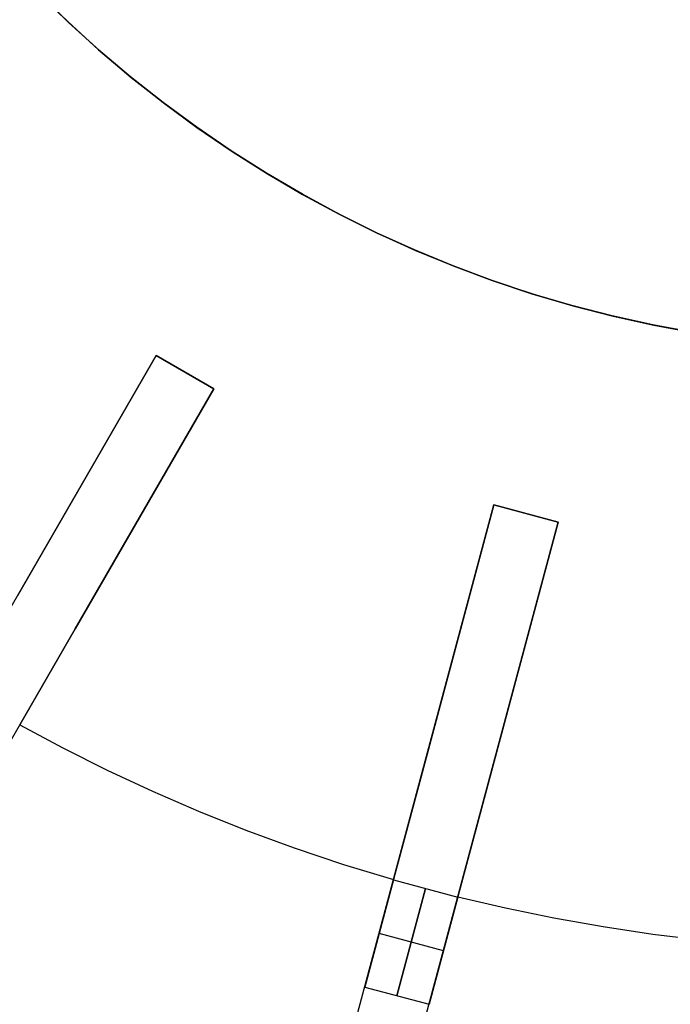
# Model space of a CAD drawing. Header units: millimetres. Extents: x 175 to 1285, y -2355 to -1245.
# Tile 4 of 20: x 573 to 690, y -2135 to -1957. Entities that reach past the tile are written whole.
import ezdxf

# ---------------------------------------------------------------- set-up
doc = ezdxf.new("R2010")
doc.units = ezdxf.units.MM

msp = doc.modelspace()

# ---------------------------------------------------------------- linework, layer by layer
at = {"extrusion": (2.30769e-05, -3.03813e-06, 1)}
msp.add_lwpolyline([(520.73, -1743.92), (518.9, -1751.22), (517.34, -1758.58), (516.03, -1765.99), (514.98, -1773.44), (514.18, -1780.93), (513.65, -1788.43), (513.38, -1795.95), (513.37, -1803.47), (513.62, -1810.99), (514.13, -1818.5), (514.91, -1825.98), (515.94, -1833.44), (517.23, -1840.85), (518.78, -1848.21), (520.58, -1855.52), (522.63, -1862.76), (524.93, -1869.92), (527.49, -1877), (530.28, -1883.98), (533.32, -1890.87), (536.59, -1897.64), (540.1, -1904.3), (543.83, -1910.83), (547.8, -1917.23), (551.98, -1923.48), (556.37, -1929.59), (560.97, -1935.54), (565.78, -1941.33), (570.79, -1946.95), (575.99, -1952.39), (581.37, -1957.64), (586.93, -1962.71), (592.67, -1967.58), (598.57, -1972.25), (604.63, -1976.71), (610.84, -1980.95), (617.2, -1984.98), (623.69, -1988.79), (630.31, -1992.36), (637.05, -1995.71), (643.9, -1998.82), (650.85, -2001.69), (657.9, -2004.32), (665.04, -2006.7), (672.26, -2008.83), (679.54, -2010.71), (686.89, -2012.33), (694.29, -2013.7), (701.73, -2014.81), (709.2, -2015.67), (716.71, -2016.26), (724.22, -2016.59), (731.75, -2016.66), (739.27, -2016.47), (746.78, -2016.02), (754.27, -2015.31), (761.73, -2014.33), (769.15, -2013.1), (776.53, -2011.62), (783.85, -2009.87), (791.1, -2007.88), (798.28, -2005.63), (805.38, -2003.14), (812.39, -2000.4), (819.3, -1997.41), (826.1, -1994.2), (832.78, -1990.74), (839.34, -1987.06), (845.77, -1983.15), (852.06, -1979.02), (858.2, -1974.67), (864.19, -1970.12), (870.02, -1965.36), (875.67, -1960.39), (881.16, -1955.24), (886.46, -1949.9), (891.57, -1944.38), (896.48, -1938.68), (901.2, -1932.82), (905.7, -1926.79), (910, -1920.62), (914.08, -1914.29), (917.94, -1907.83), (921.57, -1901.24), (924.97, -1894.53), (928.13, -1887.7), (931.06, -1880.77), (933.74, -1873.74), (936.18, -1866.62), (938.37, -1859.43), (940.31, -1852.16), (941.99, -1844.82), (943.42, -1837.44), (944.59, -1830), (945.5, -1822.53), (946.15, -1815.04), (946.55, -1807.52), (946.68, -1800)], dxfattribs=at)
at = {"extrusion": (-2.30769e-05, 3.03813e-06, 1)}
msp.add_lwpolyline([(946.66, -1800), (946.53, -1807.52), (946.13, -1815.04), (945.48, -1822.53), (944.57, -1830), (943.4, -1837.43), (941.97, -1844.82), (940.29, -1852.15), (938.35, -1859.42), (936.16, -1866.62), (933.72, -1873.74), (931.04, -1880.77), (928.11, -1887.7), (924.95, -1894.53), (921.55, -1901.24), (917.92, -1907.83), (914.06, -1914.29), (909.98, -1920.61), (905.68, -1926.79), (901.18, -1932.81), (896.46, -1938.68), (891.55, -1944.37), (886.44, -1949.9), (881.14, -1955.24), (875.66, -1960.39), (870, -1965.35), (864.17, -1970.11), (858.19, -1974.67), (852.04, -1979.02), (845.75, -1983.15), (839.32, -1987.06), (832.76, -1990.74), (826.08, -1994.19), (819.28, -1997.41), (812.37, -2000.39), (805.36, -2003.13), (798.26, -2005.63), (791.08, -2007.87), (783.83, -2009.87), (776.51, -2011.61), (769.13, -2013.1), (761.71, -2014.33), (754.25, -2015.3), (746.76, -2016.02), (739.25, -2016.47), (731.73, -2016.66), (724.2, -2016.59), (716.69, -2016.26), (709.19, -2015.66), (701.71, -2014.81), (694.27, -2013.7), (686.87, -2012.33), (679.52, -2010.71), (672.24, -2008.83), (665.02, -2006.7), (657.88, -2004.31), (650.83, -2001.69), (643.88, -1998.82), (637.03, -1995.71), (630.29, -1992.36), (623.67, -1988.78), (617.18, -1984.98), (610.82, -1980.95), (604.61, -1976.7), (598.55, -1972.24), (592.65, -1967.58), (586.91, -1962.71), (581.35, -1957.64), (575.97, -1952.38), (570.77, -1946.94), (565.76, -1941.33), (560.96, -1935.54), (556.35, -1929.59), (551.96, -1923.48), (547.78, -1917.23), (543.82, -1910.83), (540.08, -1904.3), (536.57, -1897.64), (533.3, -1890.87), (530.26, -1883.98), (527.47, -1877), (524.92, -1869.92), (522.61, -1862.76), (520.56, -1855.52), (518.76, -1848.21), (517.21, -1840.85), (515.92, -1833.44), (514.89, -1825.98), (514.12, -1818.5), (513.6, -1810.99), (513.35, -1803.47), (513.36, -1795.95), (513.63, -1788.43), (514.17, -1780.92), (514.96, -1773.44), (516.01, -1765.99), (517.32, -1758.58), (518.89, -1751.22), (520.71, -1743.92)], dxfattribs=at)
for points in [[(576.13, -1952.54), (581.52, -1957.79), (587.08, -1962.85), (592.82, -1967.71), (598.72, -1972.37), (604.79, -1976.82), (611, -1981.06), (617.35, -1985.08), (623.85, -1988.88), (630.46, -1992.45), (637.2, -1995.79), (644.05, -1998.89), (651.01, -2001.75), (658.06, -2004.37), (665.2, -2006.75), (672.41, -2008.87), (679.69, -2010.75), (687.04, -2012.36), (694.44, -2013.73)], [(447.3, -2277.64), (597.3, -2017.84)], [(597.3, -2017.84), (572.3, -2061.14)], [(572.3, -2061.14), (597.3, -2017.84)], [(597.3, -2017.84), (572.3, -2061.14)], [(572.3, -2061.14), (597.3, -2017.84)], [(607.7, -2023.84), (597.3, -2017.84)], [(597.3, -2017.84), (607.7, -2023.84)], [(597.3, -2017.84), (607.7, -2023.84)], [(597.3, -2017.84), (607.7, -2023.84)], [(607.7, -2023.84), (597.3, -2017.84)], [(607.7, -2023.84), (597.3, -2017.84)], [(457.7, -2283.64), (607.7, -2023.84)], [(582.7, -2067.14), (607.7, -2023.84)], [(607.7, -2023.84), (582.7, -2067.14)], [(582.7, -2067.14), (607.7, -2023.84)], [(607.7, -2023.84), (582.7, -2067.14)], [(580.56, -2334.54), (658.21, -2044.76)], [(658.21, -2044.76), (645.26, -2093.05)], [(645.26, -2093.05), (658.21, -2044.76)], [(658.21, -2044.76), (645.26, -2093.05)], [(645.26, -2093.05), (658.21, -2044.76)], [(669.8, -2047.86), (658.21, -2044.76)], [(658.21, -2044.76), (669.8, -2047.86)], [(658.21, -2044.76), (669.8, -2047.86)], [(658.21, -2044.76), (669.8, -2047.86)], [(669.8, -2047.86), (658.21, -2044.76)], [(592.15, -2337.64), (669.8, -2047.86)], [(656.86, -2096.16), (669.8, -2047.86)], [(669.8, -2047.86), (656.86, -2096.16)], [(656.86, -2096.16), (669.8, -2047.86)], [(669.8, -2047.86), (656.86, -2096.16)], [(572.72, -2084.41), (582.7, -2067.14)], [(582.7, -2067.14), (572.72, -2084.41)], [(572.72, -2084.41), (582.7, -2067.14)], [(582.7, -2067.14), (572.72, -2084.41)], [(572.72, -2084.41), (580.49, -2088.57), (588.46, -2092.56), (596.62, -2096.37), (604.96, -2099.99), (613.49, -2103.4), (622.2, -2106.6), (631.07, -2109.58), (640.1, -2112.32)], [(572.72, -2084.41), (580.49, -2088.57), (588.46, -2092.56), (596.62, -2096.37), (604.96, -2099.99), (613.49, -2103.4), (622.2, -2106.6), (631.07, -2109.58), (640.1, -2112.32)], [(572.72, -2084.41), (580.49, -2088.57), (588.46, -2092.56), (596.62, -2096.37), (604.96, -2099.99), (613.49, -2103.4), (622.2, -2106.6), (631.07, -2109.58), (640.1, -2112.32)], [(572.72, -2084.41), (580.49, -2088.57), (588.46, -2092.56), (596.62, -2096.37), (604.96, -2099.99), (613.49, -2103.4), (622.2, -2106.6), (631.07, -2109.58), (640.1, -2112.32)], [(572.72, -2084.41), (580.49, -2088.57), (588.46, -2092.56), (596.62, -2096.37), (604.96, -2099.99), (613.49, -2103.4), (622.2, -2106.6), (631.07, -2109.58), (640.1, -2112.32)], [(572.72, -2084.41), (580.49, -2088.57), (588.46, -2092.56), (596.62, -2096.37), (604.96, -2099.99), (613.49, -2103.4), (622.2, -2106.6), (631.07, -2109.58), (640.1, -2112.32)], [(645.26, -2093.05), (640.1, -2112.32)], [(640.1, -2112.32), (645.26, -2093.05)], [(645.26, -2093.05), (640.1, -2112.32)], [(640.1, -2112.32), (645.26, -2093.05)], [(651.69, -2115.43), (656.86, -2096.16)], [(656.86, -2096.16), (651.69, -2115.43)], [(651.69, -2115.43), (656.86, -2096.16)], [(656.86, -2096.16), (651.69, -2115.43)], [(640.09, -2112.37), (634.91, -2131.69)], [(634.91, -2131.69), (640.09, -2112.37)], [(640.09, -2112.37), (651.68, -2115.48)], [(640.09, -2112.37), (651.68, -2115.48)], [(640.71, -2133.24), (645.88, -2113.93)], [(645.88, -2113.93), (640.71, -2133.24)], [(646.5, -2134.8), (651.68, -2115.48)], [(651.68, -2115.48), (646.5, -2134.8)], [(651.69, -2115.43), (660.28, -2117.43), (669, -2119.22), (677.87, -2120.79), (686.87, -2122.13), (695.99, -2123.22), (705.22, -2124.05), (714.56, -2124.63), (724, -2124.94)], [(651.69, -2115.43), (660.28, -2117.43), (669, -2119.22), (677.87, -2120.79), (686.87, -2122.13), (695.99, -2123.22), (705.22, -2124.05), (714.56, -2124.63), (724, -2124.94)], [(651.69, -2115.43), (660.28, -2117.43), (669, -2119.22), (677.87, -2120.79), (686.87, -2122.13), (695.99, -2123.22), (705.22, -2124.05), (714.56, -2124.63), (724, -2124.94)], [(651.69, -2115.43), (660.28, -2117.43), (669, -2119.22), (677.87, -2120.79), (686.87, -2122.13), (695.99, -2123.22), (705.22, -2124.05), (714.56, -2124.63), (724, -2124.94)], [(651.69, -2115.43), (660.28, -2117.43), (669, -2119.22), (677.87, -2120.79), (686.87, -2122.13), (695.99, -2123.22), (705.22, -2124.05), (714.56, -2124.63), (724, -2124.94)], [(651.69, -2115.43), (660.28, -2117.43), (669, -2119.22), (677.87, -2120.79), (686.87, -2122.13), (695.99, -2123.22), (705.22, -2124.05), (714.56, -2124.63), (724, -2124.94)], [(649.09, -2125.14), (637.5, -2122.03)], [(649.09, -2125.14), (637.5, -2122.03)], [(634.91, -2131.69), (646.5, -2134.8)], [(634.91, -2131.69), (646.5, -2134.8)]]:
    msp.add_lwpolyline(points)
at = {"extrusion": (0.866025, -0.5, 9.80869e-16)}
msp.add_lwpolyline([(-1448.85, -0.01), (-1448.89, 2.38), (-1449.01, 4.77), (-1449.21, 7.15), (-1449.5, 9.53), (-1449.86, 11.89), (-1450.31, 14.24), (-1450.84, 16.57), (-1451.44, 18.88), (-1452.13, 21.17), (-1452.89, 23.44), (-1453.73, 25.67), (-1454.64, 27.88), (-1455.63, 30.06), (-1456.69, 32.2), (-1457.83, 34.3), (-1459.04, 36.37), (-1460.31, 38.39), (-1461.66, 40.36), (-1463.07, 42.29), (-1464.55, 44.17), (-1466.09, 46), (-1467.69, 47.77), (-1469.35, 49.49), (-1471.07, 51.15), (-1472.84, 52.75), (-1474.67, 54.29), (-1476.55, 55.77), (-1478.48, 57.18), (-1480.45, 58.53), (-1482.47, 59.8), (-1484.54, 61.01), (-1486.64, 62.15), (-1488.78, 63.21), (-1490.96, 64.2), (-1493.17, 65.11), (-1495.4, 65.95), (-1497.67, 66.72), (-1499.96, 67.4), (-1502.27, 68), (-1504.6, 68.53), (-1506.95, 68.98), (-1509.31, 69.34), (-1511.69, 69.63), (-1514.07, 69.83), (-1516.46, 69.95), (-1518.85, 69.99)], dxfattribs=at)
at = {"extrusion": (0.866025, -0.5, -6.32667e-15)}
msp.add_lwpolyline([(-1448.85, -424.01), (-1448.89, -426.39), (-1449.01, -428.78), (-1449.21, -431.16), (-1449.5, -433.54), (-1449.86, -435.9), (-1450.31, -438.25), (-1450.84, -440.58), (-1451.44, -442.89), (-1452.13, -445.18), (-1452.89, -447.45), (-1453.73, -449.68), (-1454.64, -451.89), (-1455.63, -454.07), (-1456.69, -456.21), (-1457.83, -458.31), (-1459.04, -460.38), (-1460.31, -462.4), (-1461.66, -464.37), (-1463.07, -466.3), (-1464.55, -468.18), (-1466.09, -470.01), (-1467.69, -471.78), (-1469.35, -473.5), (-1471.07, -475.16), (-1472.84, -476.76), (-1474.67, -478.3), (-1476.55, -479.78), (-1478.48, -481.19), (-1480.45, -482.54), (-1482.47, -483.81), (-1484.54, -485.02), (-1486.64, -486.16), (-1488.78, -487.22), (-1490.96, -488.21), (-1493.17, -489.12), (-1495.4, -489.96), (-1497.67, -490.73), (-1499.96, -491.41), (-1502.27, -492.01), (-1504.6, -492.54), (-1506.95, -492.99), (-1509.31, -493.35), (-1511.69, -493.64), (-1514.07, -493.84), (-1516.46, -493.96), (-1518.85, -494.01)], dxfattribs=at)
at = {"extrusion": (1, 0, 0)}
for points in [[(-2017.84, -412.01), (-2017.84, -12.01)], [(-2020.84, -12.01), (-2020.84, -412.01)], [(-2023.84, -12.01), (-2023.84, -412.01)], [(-2044.76, -412.01), (-2044.76, -12.01)], [(-2046.31, -12.01), (-2046.31, -412.01)], [(-2047.86, -12.01), (-2047.86, -412.01)], [(-2084.41, -424.01), (-2084.41, -412.01)], [(-2084.41, -12.01), (-2084.41, -0.01)], [(-2112.32, -424.01), (-2112.32, -412.01)], [(-2112.32, -12.01), (-2112.32, -0.01)], [(-2115.43, -424.01), (-2115.43, -412.01)], [(-2115.43, -12.01), (-2115.43, -0.01)]]:
    msp.add_lwpolyline(points, dxfattribs=at)
at = {"extrusion": (0.866025, -0.5, 7.36473e-15)}
msp.add_lwpolyline([(-1518.85, 69.99), (-1516.46, 69.95), (-1514.07, 69.83), (-1511.69, 69.63), (-1509.31, 69.34), (-1506.95, 68.98), (-1504.6, 68.53), (-1502.27, 68), (-1499.96, 67.4), (-1497.67, 66.72), (-1495.4, 65.95), (-1493.17, 65.11), (-1490.96, 64.2), (-1488.78, 63.21), (-1486.64, 62.15), (-1484.54, 61.01), (-1482.47, 59.8), (-1480.45, 58.53), (-1478.48, 57.18), (-1476.55, 55.77), (-1474.67, 54.29), (-1472.84, 52.75), (-1471.07, 51.15), (-1469.35, 49.49), (-1467.69, 47.77), (-1466.09, 46), (-1464.55, 44.17), (-1463.07, 42.29), (-1461.66, 40.36), (-1460.31, 38.39), (-1459.04, 36.37), (-1457.83, 34.3), (-1456.69, 32.2), (-1455.63, 30.06), (-1454.64, 27.88), (-1453.73, 25.67), (-1452.89, 23.44), (-1452.13, 21.17), (-1451.44, 18.88), (-1450.84, 16.57), (-1450.31, 14.24), (-1449.86, 11.89), (-1449.5, 9.53), (-1449.21, 7.15), (-1449.01, 4.77), (-1448.89, 2.38), (-1448.85, -0.01)], dxfattribs=at)
at = {"extrusion": (0.866025, -0.5, -5.81488e-16)}
msp.add_lwpolyline([(-1448.85, -424.01), (-1448.89, -426.39), (-1449.01, -428.78), (-1449.21, -431.16), (-1449.5, -433.54), (-1449.86, -435.9), (-1450.31, -438.25), (-1450.84, -440.58), (-1451.44, -442.89), (-1452.13, -445.18), (-1452.89, -447.45), (-1453.73, -449.68), (-1454.64, -451.89), (-1455.63, -454.07), (-1456.69, -456.21), (-1457.83, -458.31), (-1459.04, -460.38), (-1460.31, -462.4), (-1461.66, -464.37), (-1463.07, -466.3), (-1464.55, -468.18), (-1466.09, -470.01), (-1467.69, -471.78), (-1469.35, -473.5), (-1471.07, -475.16), (-1472.84, -476.76), (-1474.67, -478.3), (-1476.55, -479.78), (-1478.48, -481.19), (-1480.45, -482.54), (-1482.47, -483.81), (-1484.54, -485.02), (-1486.64, -486.16), (-1488.78, -487.22), (-1490.96, -488.21), (-1493.17, -489.12), (-1495.4, -489.96), (-1497.67, -490.73), (-1499.96, -491.41), (-1502.27, -492.01), (-1504.6, -492.54), (-1506.95, -492.99), (-1509.31, -493.35), (-1511.69, -493.64), (-1514.07, -493.84), (-1516.46, -493.96), (-1518.85, -494.01)], dxfattribs=at)
at = {"extrusion": (0.866025, -0.5, 3.79911e-15)}
msp.add_lwpolyline([(-1518.85, 69.99), (-1516.46, 69.95), (-1514.07, 69.83), (-1511.69, 69.63), (-1509.31, 69.34), (-1506.95, 68.98), (-1504.6, 68.53), (-1502.27, 68), (-1499.96, 67.4), (-1497.67, 66.72), (-1495.4, 65.95), (-1493.17, 65.11), (-1490.96, 64.2), (-1488.78, 63.21), (-1486.64, 62.15), (-1484.54, 61.01), (-1482.47, 59.8), (-1480.45, 58.53), (-1478.48, 57.18), (-1476.55, 55.77), (-1474.67, 54.29), (-1472.84, 52.75), (-1471.07, 51.15), (-1469.35, 49.49), (-1467.69, 47.77), (-1466.09, 46), (-1464.55, 44.17), (-1463.07, 42.29), (-1461.66, 40.36), (-1460.31, 38.39), (-1459.04, 36.37), (-1457.83, 34.3), (-1456.69, 32.2), (-1455.63, 30.06), (-1454.64, 27.88), (-1453.73, 25.67), (-1452.89, 23.44), (-1452.13, 21.17), (-1451.44, 18.88), (-1450.84, 16.57), (-1450.31, 14.24), (-1449.86, 11.89), (-1449.5, 9.53), (-1449.21, 7.15), (-1449.01, 4.77), (-1448.89, 2.38), (-1448.85, -0.01)], dxfattribs=at)
at = {"extrusion": (0.866025, -0.5, -3.90724e-15)}
msp.add_lwpolyline([(-1448.85, -424.01), (-1448.89, -426.39), (-1449.01, -428.78), (-1449.21, -431.16), (-1449.5, -433.54), (-1449.86, -435.9), (-1450.31, -438.25), (-1450.84, -440.58), (-1451.44, -442.89), (-1452.13, -445.18), (-1452.89, -447.45), (-1453.73, -449.68), (-1454.64, -451.89), (-1455.63, -454.07), (-1456.69, -456.21), (-1457.83, -458.31), (-1459.04, -460.38), (-1460.31, -462.4), (-1461.66, -464.37), (-1463.07, -466.3), (-1464.55, -468.18), (-1466.09, -470.01), (-1467.69, -471.78), (-1469.35, -473.5), (-1471.07, -475.16), (-1472.84, -476.76), (-1474.67, -478.3), (-1476.55, -479.78), (-1478.48, -481.19), (-1480.45, -482.54), (-1482.47, -483.81), (-1484.54, -485.02), (-1486.64, -486.16), (-1488.78, -487.22), (-1490.96, -488.21), (-1493.17, -489.12), (-1495.4, -489.96), (-1497.67, -490.73), (-1499.96, -491.41), (-1502.27, -492.01), (-1504.6, -492.54), (-1506.95, -492.99), (-1509.31, -493.35), (-1511.69, -493.64), (-1514.07, -493.84), (-1516.46, -493.96), (-1518.85, -494.01)], dxfattribs=at)
at = {"extrusion": (0.965926, -0.258819, -5.07645e-15)}
msp.add_lwpolyline([(-1804.73, -0.01), (-1804.77, 2.38), (-1804.89, 4.77), (-1805.1, 7.15), (-1805.38, 9.53), (-1805.75, 11.89), (-1806.19, 14.24), (-1806.72, 16.57), (-1807.32, 18.88), (-1808.01, 21.17), (-1808.77, 23.44), (-1809.61, 25.67), (-1810.52, 27.88), (-1811.51, 30.06), (-1812.58, 32.2), (-1813.71, 34.3), (-1814.92, 36.37), (-1816.2, 38.39), (-1817.54, 40.36), (-1818.95, 42.29), (-1820.43, 44.17), (-1821.97, 46), (-1823.57, 47.77), (-1825.23, 49.49), (-1826.95, 51.15), (-1828.72, 52.75), (-1830.55, 54.29), (-1832.43, 55.77), (-1834.36, 57.18), (-1836.34, 58.53), (-1838.36, 59.8), (-1840.42, 61.01), (-1842.52, 62.15), (-1844.66, 63.21), (-1846.84, 64.2), (-1849.05, 65.11), (-1851.29, 65.95), (-1853.55, 66.72), (-1855.84, 67.4), (-1858.16, 68), (-1860.49, 68.53), (-1862.83, 68.98), (-1865.2, 69.34), (-1867.57, 69.63), (-1869.95, 69.83), (-1872.34, 69.95), (-1874.73, 69.99)], dxfattribs=at)
at = {"extrusion": (0.965926, -0.258819, 8.98876e-15)}
msp.add_lwpolyline([(-1804.73, -424.01), (-1804.77, -426.39), (-1804.89, -428.78), (-1805.1, -431.16), (-1805.38, -433.54), (-1805.75, -435.9), (-1806.19, -438.25), (-1806.72, -440.58), (-1807.32, -442.89), (-1808.01, -445.18), (-1808.77, -447.45), (-1809.61, -449.68), (-1810.52, -451.89), (-1811.51, -454.07), (-1812.58, -456.21), (-1813.71, -458.31), (-1814.92, -460.38), (-1816.2, -462.4), (-1817.54, -464.37), (-1818.95, -466.3), (-1820.43, -468.18), (-1821.97, -470.01), (-1823.57, -471.78), (-1825.23, -473.5), (-1826.95, -475.16), (-1828.72, -476.76), (-1830.55, -478.3), (-1832.43, -479.78), (-1834.36, -481.19), (-1836.34, -482.54), (-1838.36, -483.81), (-1840.42, -485.02), (-1842.52, -486.16), (-1844.66, -487.22), (-1846.84, -488.21), (-1849.05, -489.12), (-1851.29, -489.96), (-1853.55, -490.73), (-1855.84, -491.41), (-1858.16, -492.01), (-1860.49, -492.54), (-1862.83, -492.99), (-1865.2, -493.35), (-1867.57, -493.64), (-1869.95, -493.84), (-1872.34, -493.96), (-1874.73, -494.01)], dxfattribs=at)
at = {"extrusion": (0.965926, -0.258819, -1.76813e-15)}
msp.add_lwpolyline([(-1874.73, 69.99), (-1872.34, 69.95), (-1869.95, 69.83), (-1867.57, 69.63), (-1865.2, 69.34), (-1862.83, 68.98), (-1860.49, 68.53), (-1858.16, 68), (-1855.84, 67.4), (-1853.55, 66.72), (-1851.29, 65.95), (-1849.05, 65.11), (-1846.84, 64.2), (-1844.66, 63.21), (-1842.52, 62.15), (-1840.42, 61.01), (-1838.36, 59.8), (-1836.34, 58.53), (-1834.36, 57.18), (-1832.43, 55.77), (-1830.55, 54.29), (-1828.72, 52.75), (-1826.95, 51.15), (-1825.23, 49.49), (-1823.57, 47.77), (-1821.97, 46), (-1820.43, 44.17), (-1818.95, 42.29), (-1817.54, 40.36), (-1816.2, 38.39), (-1814.92, 36.37), (-1813.71, 34.3), (-1812.58, 32.2), (-1811.51, 30.06), (-1810.52, 27.88), (-1809.61, 25.67), (-1808.77, 23.44), (-1808.01, 21.17), (-1807.32, 18.88), (-1806.72, 16.57), (-1806.19, 14.24), (-1805.75, 11.89), (-1805.38, 9.53), (-1805.1, 7.15), (-1804.89, 4.77), (-1804.77, 2.38), (-1804.73, -0.01)], dxfattribs=at)
at = {"extrusion": (0.965926, -0.258819, -2.64798e-15)}
msp.add_lwpolyline([(-1804.73, -424.01), (-1804.77, -426.39), (-1804.89, -428.78), (-1805.1, -431.16), (-1805.38, -433.54), (-1805.75, -435.9), (-1806.19, -438.25), (-1806.72, -440.58), (-1807.32, -442.89), (-1808.01, -445.18), (-1808.77, -447.45), (-1809.61, -449.68), (-1810.52, -451.89), (-1811.51, -454.07), (-1812.58, -456.21), (-1813.71, -458.31), (-1814.92, -460.38), (-1816.2, -462.4), (-1817.54, -464.37), (-1818.95, -466.3), (-1820.43, -468.18), (-1821.97, -470.01), (-1823.57, -471.78), (-1825.23, -473.5), (-1826.95, -475.16), (-1828.72, -476.76), (-1830.55, -478.3), (-1832.43, -479.78), (-1834.36, -481.19), (-1836.34, -482.54), (-1838.36, -483.81), (-1840.42, -485.02), (-1842.52, -486.16), (-1844.66, -487.22), (-1846.84, -488.21), (-1849.05, -489.12), (-1851.29, -489.96), (-1853.55, -490.73), (-1855.84, -491.41), (-1858.16, -492.01), (-1860.49, -492.54), (-1862.83, -492.99), (-1865.2, -493.35), (-1867.57, -493.64), (-1869.95, -493.84), (-1872.34, -493.96), (-1874.73, -494.01)], dxfattribs=at)
at = {"extrusion": (0.965926, -0.258819, -1.42883e-15)}
msp.add_lwpolyline([(-1874.73, 69.99), (-1872.34, 69.95), (-1869.95, 69.83), (-1867.57, 69.63), (-1865.2, 69.34), (-1862.83, 68.98), (-1860.49, 68.53), (-1858.16, 68), (-1855.84, 67.4), (-1853.55, 66.72), (-1851.29, 65.95), (-1849.05, 65.11), (-1846.84, 64.2), (-1844.66, 63.21), (-1842.52, 62.15), (-1840.42, 61.01), (-1838.36, 59.8), (-1836.34, 58.53), (-1834.36, 57.18), (-1832.43, 55.77), (-1830.55, 54.29), (-1828.72, 52.75), (-1826.95, 51.15), (-1825.23, 49.49), (-1823.57, 47.77), (-1821.97, 46), (-1820.43, 44.17), (-1818.95, 42.29), (-1817.54, 40.36), (-1816.2, 38.39), (-1814.92, 36.37), (-1813.71, 34.3), (-1812.58, 32.2), (-1811.51, 30.06), (-1810.52, 27.88), (-1809.61, 25.67), (-1808.77, 23.44), (-1808.01, 21.17), (-1807.32, 18.88), (-1806.72, 16.57), (-1806.19, 14.24), (-1805.75, 11.89), (-1805.38, 9.53), (-1805.1, 7.15), (-1804.89, 4.77), (-1804.77, 2.38), (-1804.73, -0.01)], dxfattribs=at)
at = {"extrusion": (0.965926, -0.258819, 3.97019e-15)}
msp.add_lwpolyline([(-1804.73, -424.01), (-1804.77, -426.39), (-1804.89, -428.78), (-1805.1, -431.16), (-1805.38, -433.54), (-1805.75, -435.9), (-1806.19, -438.25), (-1806.72, -440.58), (-1807.32, -442.89), (-1808.01, -445.18), (-1808.77, -447.45), (-1809.61, -449.68), (-1810.52, -451.89), (-1811.51, -454.07), (-1812.58, -456.21), (-1813.71, -458.31), (-1814.92, -460.38), (-1816.2, -462.4), (-1817.54, -464.37), (-1818.95, -466.3), (-1820.43, -468.18), (-1821.97, -470.01), (-1823.57, -471.78), (-1825.23, -473.5), (-1826.95, -475.16), (-1828.72, -476.76), (-1830.55, -478.3), (-1832.43, -479.78), (-1834.36, -481.19), (-1836.34, -482.54), (-1838.36, -483.81), (-1840.42, -485.02), (-1842.52, -486.16), (-1844.66, -487.22), (-1846.84, -488.21), (-1849.05, -489.12), (-1851.29, -489.96), (-1853.55, -490.73), (-1855.84, -491.41), (-1858.16, -492.01), (-1860.49, -492.54), (-1862.83, -492.99), (-1865.2, -493.35), (-1867.57, -493.64), (-1869.95, -493.84), (-1872.34, -493.96), (-1874.73, -494.01)], dxfattribs=at)
at = {"extrusion": (0.965926, -0.258819, 1.58036e-14)}
msp.add_lwpolyline([(-1894.73, 69.99), (-1901.9, 69.87), (-1909.06, 69.51), (-1916.2, 68.89), (-1923.32, 68.04), (-1930.41, 66.94), (-1937.45, 65.6), (-1944.45, 64.02), (-1951.39, 62.21), (-1958.26, 60.16), (-1965.05, 57.87), (-1971.77, 55.35), (-1978.39, 52.61), (-1984.92, 49.64), (-1991.34, 46.45), (-1997.65, 43.04), (-2003.84, 39.42), (-2009.9, 35.59), (-2015.83, 31.56), (-2021.62, 27.32), (-2027.26, 22.89), (-2032.74, 18.27), (-2038.06, 13.47), (-2043.22, 8.49), (-2048.2, 3.33), (-2053.01, -1.99), (-2057.63, -7.48), (-2062.06, -13.12), (-2066.29, -18.9), (-2070.33, -24.83), (-2074.16, -30.89), (-2077.78, -37.08), (-2081.18, -43.39), (-2084.37, -49.81), (-2087.34, -56.34), (-2090.09, -62.97), (-2092.6, -69.68), (-2094.89, -76.48), (-2096.94, -83.35), (-2098.76, -90.28), (-2100.34, -97.28), (-2101.68, -104.32), (-2102.77, -111.41), (-2103.63, -118.53), (-2104.24, -125.67), (-2104.61, -132.84), (-2104.73, -140.01)], dxfattribs=at)
at = {"extrusion": (0.965926, -0.258819, -5.32728e-15)}
msp.add_lwpolyline([(-2104.73, -284.01), (-2104.61, -291.17), (-2104.24, -298.34), (-2103.63, -305.48), (-2102.77, -312.6), (-2101.68, -319.69), (-2100.34, -326.73), (-2098.76, -333.73), (-2096.94, -340.66), (-2094.89, -347.53), (-2092.6, -354.33), (-2090.09, -361.04), (-2087.34, -367.67), (-2084.37, -374.2), (-2081.18, -380.62), (-2077.78, -386.93), (-2074.16, -393.12), (-2070.33, -399.18), (-2066.29, -405.11), (-2062.06, -410.89), (-2057.63, -416.53), (-2053.01, -422.02), (-2048.2, -427.34), (-2043.22, -432.5), (-2038.06, -437.48), (-2032.74, -442.28), (-2027.26, -446.9), (-2021.62, -451.33), (-2015.83, -455.57), (-2009.9, -459.6), (-2003.84, -463.43), (-1997.65, -467.05), (-1991.34, -470.46), (-1984.92, -473.65), (-1978.39, -476.62), (-1971.77, -479.36), (-1965.05, -481.88), (-1958.26, -484.17), (-1951.39, -486.22), (-1944.45, -488.03), (-1937.45, -489.61), (-1930.41, -490.95), (-1923.32, -492.05), (-1916.2, -492.9), (-1909.06, -493.52), (-1901.9, -493.88), (-1894.73, -494.01)], dxfattribs=at)
at = {"extrusion": (0.965926, -0.258819, -1.54563e-17)}
msp.add_lwpolyline([(-2104.73, -140.01), (-2104.61, -132.84), (-2104.24, -125.67), (-2103.63, -118.53), (-2102.77, -111.41), (-2101.68, -104.32), (-2100.34, -97.28), (-2098.76, -90.28), (-2096.94, -83.35), (-2094.89, -76.48), (-2092.6, -69.68), (-2090.09, -62.97), (-2087.34, -56.34), (-2084.37, -49.81), (-2081.18, -43.39), (-2077.78, -37.08), (-2074.16, -30.89), (-2070.33, -24.83), (-2066.29, -18.9), (-2062.06, -13.12), (-2057.63, -7.48), (-2053.01, -1.99), (-2048.2, 3.33), (-2043.22, 8.49), (-2038.06, 13.47), (-2032.74, 18.27), (-2027.26, 22.89), (-2021.62, 27.32), (-2015.83, 31.56), (-2009.9, 35.59), (-2003.84, 39.42), (-1997.65, 43.04), (-1991.34, 46.45), (-1984.92, 49.64), (-1978.39, 52.61), (-1971.77, 55.35), (-1965.05, 57.87), (-1958.26, 60.16), (-1951.39, 62.21), (-1944.45, 64.02), (-1937.45, 65.6), (-1930.41, 66.94), (-1923.32, 68.04), (-1916.2, 68.89), (-1909.06, 69.51), (-1901.9, 69.87), (-1894.73, 69.99)], dxfattribs=at)
at = {"extrusion": (0.965926, -0.258819, 3.12129e-18)}
msp.add_lwpolyline([(-1894.73, -494.01), (-1901.9, -493.88), (-1909.06, -493.52), (-1916.2, -492.9), (-1923.32, -492.05), (-1930.41, -490.95), (-1937.45, -489.61), (-1944.45, -488.03), (-1951.39, -486.22), (-1958.26, -484.17), (-1965.05, -481.88), (-1971.77, -479.36), (-1978.39, -476.62), (-1984.92, -473.65), (-1991.34, -470.46), (-1997.65, -467.05), (-2003.84, -463.43), (-2009.9, -459.6), (-2015.83, -455.57), (-2021.62, -451.33), (-2027.26, -446.9), (-2032.74, -442.28), (-2038.06, -437.48), (-2043.22, -432.5), (-2048.2, -427.34), (-2053.01, -422.02), (-2057.63, -416.53), (-2062.06, -410.89), (-2066.29, -405.11), (-2070.33, -399.18), (-2074.16, -393.12), (-2077.78, -386.93), (-2081.18, -380.62), (-2084.37, -374.2), (-2087.34, -367.67), (-2090.09, -361.04), (-2092.6, -354.33), (-2094.89, -347.53), (-2096.94, -340.66), (-2098.76, -333.73), (-2100.34, -326.73), (-2101.68, -319.69), (-2102.77, -312.6), (-2103.63, -305.48), (-2104.24, -298.34), (-2104.61, -291.17), (-2104.73, -284.01)], dxfattribs=at)

doc.saveas('drawing.dxf')
